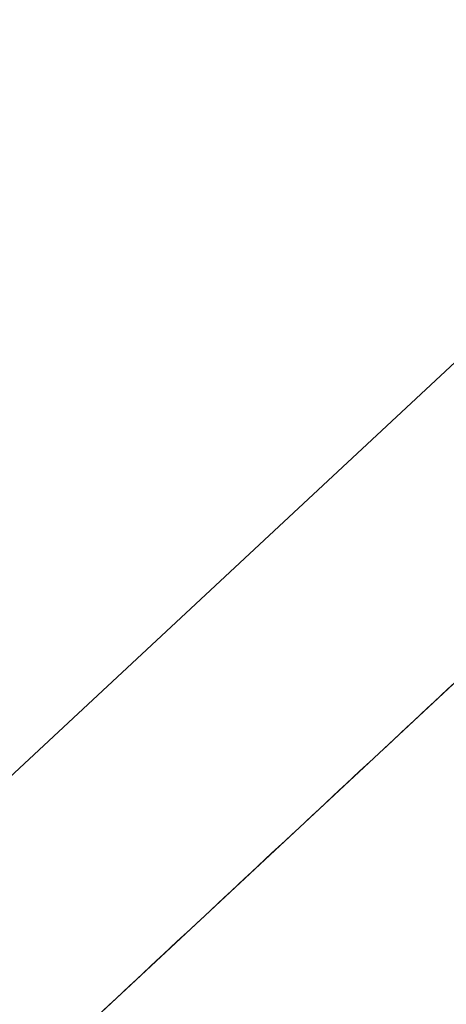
# Model space of a CAD drawing. Header units: millimetres. Extents: x 216.214 to 216.473, y 149.048 to 149.216.
import ezdxf

# ---------------------------------------------------------------- set-up
doc = ezdxf.new("R2010")
doc.units = ezdxf.units.MM
doc.layers.add('SANINDUSA', color=3, linetype='Continuous')

msp = doc.modelspace()

# ---------------------------------------------------------------- linework, layer by layer
at = {"layer": 'SANINDUSA', "linetype": 'Continuous', "lineweight": 15}
msp.add_line((216.264678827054, 149.0601295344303), (216.3790290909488, 149.1667628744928), dxfattribs=at)
at = {"layer": 'SANINDUSA', "linetype": 'Continuous', "lineweight": 15, "flags": 128}
msp.add_lwpolyline([(216.3684920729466, 149.1780624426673), (216.3161281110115, 149.1292322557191), (216.2639777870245, 149.0806012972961)], dxfattribs=at)
at = {"layer": 'SANINDUSA', "linetype": 'Continuous', "lineweight": 15}
msp.add_open_spline([(216.2646788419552, 149.0601295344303), (216.3790291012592, 149.1667628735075)], degree=1, dxfattribs=at)

doc.saveas('drawing.dxf')
